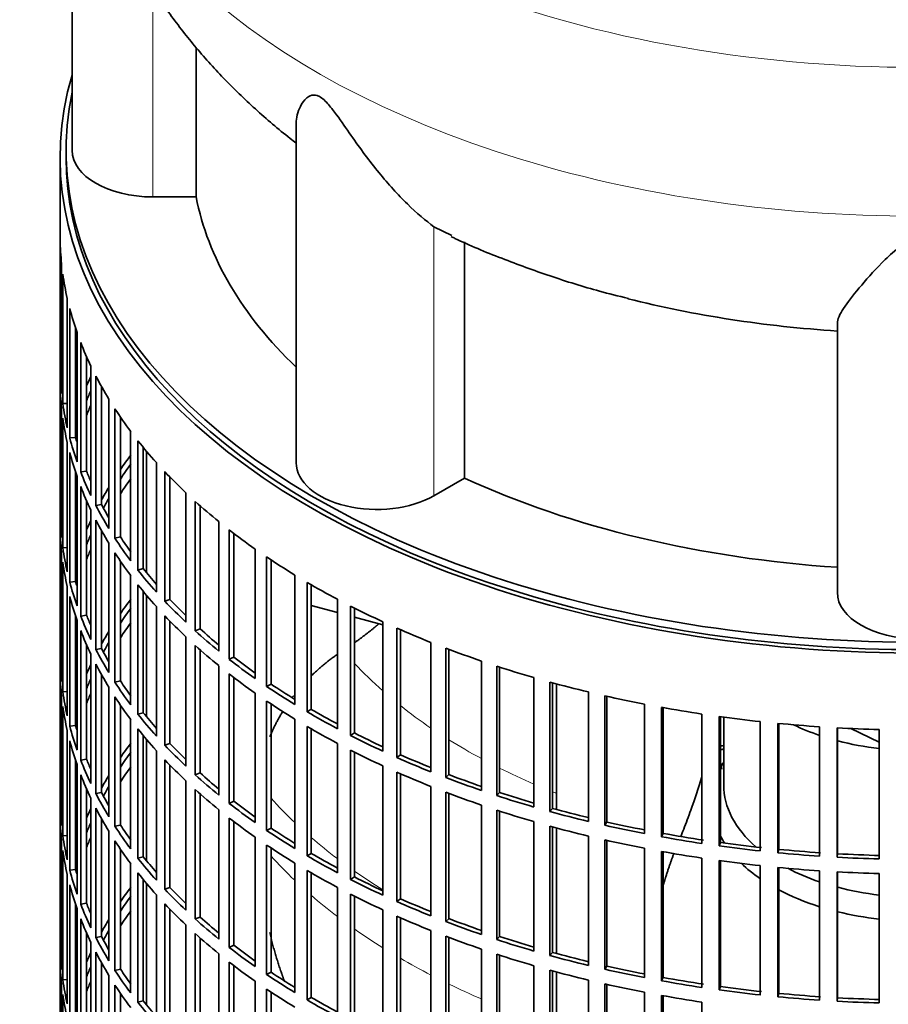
# Model space of a CAD drawing. Header units: millimetres. Extents: x 436 to 1321, y -1379 to 1435.
# Tile 5 of 27: x 1021 to 1167, y -1130 to -965. Entities that reach past the tile are written whole.
import ezdxf

# ---------------------------------------------------------------- set-up
doc = ezdxf.new("R2010")
doc.units = ezdxf.units.MM
for name, color, linetype in [('VSI184-254_GIUNT', 7, 'Continuous'), ('VSI344-454_FILTR', 7, 'Continuous'), ('VSI344-454_SUPPO', 7, 'Continuous'), ('VSI344_DIFFUSORE', 7, 'Continuous')]:
    doc.layers.add(name, color=color, linetype=linetype)

# ---------------------------------------------------------------- blocks, each defined once
blk = doc.blocks.new('SE4')
at = {"layer": 'VSI184-254_GIUNT', "color": 7, "linetype": 'Continuous', "lineweight": 35}
blk.add_line((1139, -1081.92), (1139, -1093.28), dxfattribs=at)
for centre, major_axis, start_param, end_param in [((1171.5, -1068.79), (-32.5, 0), 0.875493, 1.038932), ((1171.5, -1068.79), (-32.5, 0), 1.14425, 1.369498), ((1171.5, -1096.11), (-34.5, 0), -0.342169, -0.29004), ((1171.5, -1093.28), (32.5, 0), 3.141593, 3.725655), ((1171.5, -1096.11), (-34.5, 0), 0.29004, 0.352057), ((1171.5, -1096.11), (-34.5, 0), 0.541779, 0.70006), ((1171.5, -1093.28), (32.5, 0), 3.976979, 4.180525), ((1171.5, -1096.11), (-34.5, 0), 0.828971, 1.072715), ((1171.5, -1093.28), (32.5, 0), 4.285842, 4.51109), ((1171.5, -1096.11), (-34.5, 0), 1.170442, 1.381313)]:
    blk.add_ellipse(centre, major_axis=major_axis, ratio=0.57735, start_param=start_param, end_param=end_param, dxfattribs=at)
at = {"layer": 'VSI344-454_FILTR', "color": 7, "linetype": 'Continuous', "lineweight": 35}
for p, q in [((1028, -988.36), (1028, -1228.41)), ((1028, -1023.72), (1028, -1002.08)), ((1028.25, -1027.78), (1028.25, -1006.14)), ((1028.46, -1029.5), (1028.46, -1007.86)), ((1029.19, -1033.53), (1029.19, -1011.9)), ((1029.61, -1035.24), (1029.61, -1013.6)), ((1030.59, -1035.14), (1030.59, -1016.91)), ((1030.83, -1039.24), (1030.83, -1017.6)), ((1031.45, -1040.92), (1031.45, -1019.29)), ((1032.42, -1040.78), (1032.42, -1021.63)), ((1028.25, -1023.71), (1028, -1023.72)), ((1033.15, -1044.86), (1033.15, -1023.23)), ((1033.97, -1046.52), (1033.97, -1024.88)), ((1028, -1047.8), (1028, -1026.17)), ((1034.92, -1046.34), (1034.92, -1026.65)), ((1036.15, -1050.38), (1036.15, -1028.75)), ((1028.25, -1051.86), (1028.25, -1030.23)), ((1029.19, -1029.45), (1028.46, -1029.5)), ((1037.17, -1052), (1037.17, -1030.36)), ((1028.46, -1053.58), (1028.46, -1031.94)), ((1038.09, -1051.78), (1038.09, -1031.75)), ((1030.59, -1035.14), (1029.61, -1035.24)), ((1039.8, -1055.77), (1039.8, -1034.13)), ((1029.19, -1057.62), (1029.19, -1035.98)), ((1041.02, -1057.34), (1041.02, -1035.7)), ((1041.91, -1057.09), (1041.91, -1036.82)), ((1029.61, -1059.33), (1029.61, -1037.69)), ((1044.1, -1060.99), (1044.1, -1039.35)), ((1030.59, -1059.23), (1030.59, -1041)), ((1030.83, -1063.33), (1030.83, -1041.69)), ((1032.42, -1040.78), (1031.45, -1040.92)), ((1045.5, -1062.51), (1045.5, -1040.87)), ((1046.37, -1062.22), (1046.37, -1041.78)), ((1031.45, -1065.01), (1031.45, -1043.37)), ((1049.02, -1066.03), (1049.02, -1044.39)), ((1032.42, -1064.87), (1032.42, -1045.72)), ((1034.92, -1046.34), (1033.97, -1046.52)), ((1050.6, -1067.49), (1050.6, -1045.85)), ((1051.43, -1067.17), (1051.43, -1046.59)), ((1028.25, -1047.8), (1028, -1047.8)), ((1033.15, -1068.95), (1033.15, -1047.31)), ((1028, -1071.89), (1028, -1050.25)), ((1033.97, -1070.61), (1033.97, -1048.97)), ((1054.53, -1070.86), (1054.53, -1049.22)), ((1034.92, -1070.43), (1034.92, -1050.74)), ((1038.09, -1051.78), (1037.17, -1052)), ((1056.28, -1072.25), (1056.28, -1050.61)), ((1057.07, -1071.89), (1057.07, -1051.22)), ((1029.19, -1053.54), (1028.46, -1053.58)), ((1036.15, -1074.47), (1036.15, -1052.83)), ((1028.25, -1075.95), (1028.25, -1054.31)), ((1037.17, -1076.09), (1037.17, -1054.45)), ((1060.62, -1075.45), (1060.62, -1053.81)), ((1062.53, -1076.77), (1062.53, -1055.13)), ((1028.46, -1077.67), (1028.46, -1056.03)), ((1038.09, -1075.87), (1038.09, -1055.84)), ((1063.28, -1076.38), (1063.28, -1055.63)), ((1039.8, -1079.85), (1039.8, -1058.22)), ((1041.91, -1057.09), (1041.02, -1057.34)), ((1067.24, -1079.79), (1067.24, -1058.15)), ((1029.19, -1081.71), (1029.19, -1060.07)), ((1030.59, -1059.23), (1029.61, -1059.33)), ((1041.02, -1081.43), (1041.02, -1059.79)), ((1069.31, -1081.03), (1069.31, -1059.39)), ((1070.01, -1080.61), (1070.01, -1059.79)), ((1029.61, -1083.41), (1029.61, -1061.78)), ((1041.91, -1081.17), (1041.91, -1060.9)), ((1044.1, -1085.08), (1044.1, -1063.44)), ((1046.37, -1062.22), (1045.5, -1062.51)), ((1074.37, -1083.85), (1074.37, -1062.21)), ((1076.59, -1085), (1076.59, -1063.36)), ((1030.59, -1083.31), (1030.59, -1065.08)), ((1032.42, -1064.87), (1031.45, -1065.01)), ((1045.5, -1086.6), (1045.5, -1064.96)), ((1077.23, -1084.56), (1077.23, -1063.69)), ((1030.83, -1087.41), (1030.83, -1065.78)), ((1046.37, -1086.31), (1046.37, -1065.86)), ((1081.98, -1087.61), (1081.98, -1065.97)), ((1031.45, -1089.1), (1031.45, -1067.46)), ((1049.02, -1090.12), (1049.02, -1068.48)), ((1051.43, -1067.17), (1050.6, -1067.49)), ((1084.33, -1088.67), (1084.33, -1067.03)), ((1084.92, -1088.2), (1084.92, -1067.29)), ((1032.42, -1088.96), (1032.42, -1069.81)), ((1050.6, -1091.58), (1050.6, -1069.94)), ((1090.02, -1091.06), (1090.02, -1069.42)), ((1033.15, -1093.04), (1033.15, -1071.4)), ((1034.92, -1070.43), (1033.97, -1070.61)), ((1051.43, -1091.25), (1051.43, -1070.68)), ((1092.49, -1092.02), (1092.49, -1070.38)), ((1093.02, -1091.53), (1093.02, -1070.58)), ((1028.25, -1071.89), (1028, -1071.89)), ((1033.97, -1094.69), (1033.97, -1073.06)), ((1054.53, -1094.94), (1054.53, -1073.31)), ((1057.07, -1071.89), (1056.28, -1072.25)), ((1098.46, -1094.17), (1098.46, -1072.54)), ((1101.04, -1095.03), (1101.04, -1073.4)), ((1028, -1095.98), (1028, -1074.34)), ((1034.92, -1094.52), (1034.92, -1074.83)), ((1056.28, -1096.34), (1056.28, -1074.7)), ((1101.51, -1094.52), (1101.51, -1073.55)), ((1038.09, -1075.87), (1037.17, -1076.09)), ((1057.07, -1095.98), (1057.07, -1075.31)), ((1063.28, -1076.38), (1062.53, -1076.77)), ((1107.25, -1096.94), (1107.25, -1075.3)), ((1109.93, -1097.7), (1109.93, -1076.06)), ((1110.34, -1097.17), (1110.34, -1076.17)), ((1029.19, -1077.62), (1028.46, -1077.67)), ((1036.15, -1098.56), (1036.15, -1076.92)), ((1060.62, -1099.54), (1060.62, -1077.9)), ((1116.36, -1099.35), (1116.36, -1077.71)), ((1119.12, -1099.99), (1119.12, -1078.36)), ((1028.25, -1100.04), (1028.25, -1078.4)), ((1037.17, -1100.17), (1037.17, -1078.54)), ((1038.09, -1099.96), (1038.09, -1079.92)), ((1062.53, -1100.86), (1062.53, -1079.22)), ((1063.28, -1100.47), (1063.28, -1079.72)), ((1119.47, -1099.45), (1119.47, -1078.43)), ((1125.74, -1101.38), (1125.74, -1079.74)), ((1028.46, -1101.76), (1028.46, -1080.12)), ((1041.91, -1081.17), (1041.02, -1081.43)), ((1070.01, -1080.61), (1069.31, -1081.03)), ((1128.57, -1101.91), (1128.57, -1080.28)), ((1128.85, -1101.36), (1128.85, -1080.33)), ((1135.33, -1103.03), (1135.33, -1081.4)), ((1039.8, -1103.94), (1039.8, -1082.3)), ((1067.24, -1103.87), (1067.24, -1082.24)), ((1138.23, -1103.45), (1138.23, -1081.81)), ((1138.44, -1102.89), (1138.44, -1081.84)), ((1145.11, -1104.29), (1145.11, -1082.66)), ((1148.05, -1104.59), (1148.05, -1082.96)), ((1148.19, -1104.02), (1148.19, -1082.97)), ((1029.19, -1105.79), (1029.19, -1084.16)), ((1030.59, -1083.31), (1029.61, -1083.41)), ((1041.02, -1105.51), (1041.02, -1083.88)), ((1069.31, -1105.11), (1069.31, -1083.48)), ((1070.01, -1104.7), (1070.01, -1083.88)), ((1077.23, -1084.56), (1076.59, -1085)), ((1155.01, -1105.16), (1155.01, -1083.52)), ((1157.98, -1105.34), (1157.98, -1083.7)), ((1158.05, -1104.76), (1158.05, -1083.71)), ((1165, -1105.62), (1165, -1083.98)), ((1029.61, -1107.5), (1029.61, -1085.86)), ((1041.91, -1105.26), (1041.91, -1084.99)), ((1046.37, -1086.31), (1045.5, -1086.6)), ((1074.37, -1107.93), (1074.37, -1086.3)), ((1044.1, -1109.16), (1044.1, -1087.53)), ((1076.59, -1109.09), (1076.59, -1087.45)), ((1077.23, -1108.64), (1077.23, -1087.77)), ((1084.92, -1088.2), (1084.33, -1088.67)), ((1030.59, -1107.4), (1030.59, -1089.17)), ((1030.83, -1111.5), (1030.83, -1089.86)), ((1032.42, -1088.96), (1031.45, -1089.1)), ((1045.5, -1110.68), (1045.5, -1089.05)), ((1046.37, -1110.4), (1046.37, -1089.95)), ((1051.43, -1091.25), (1050.6, -1091.58)), ((1081.98, -1111.7), (1081.98, -1090.06)), ((1084.33, -1112.76), (1084.33, -1091.12)), ((1084.92, -1112.29), (1084.92, -1091.38)), ((1093.02, -1091.53), (1092.49, -1092.02)), ((1031.45, -1113.18), (1031.45, -1091.55)), ((1049.02, -1114.2), (1049.02, -1092.56)), ((1032.42, -1113.04), (1032.42, -1093.89)), ((1034.92, -1094.52), (1033.97, -1094.69)), ((1050.6, -1115.66), (1050.6, -1094.02)), ((1051.43, -1115.34), (1051.43, -1094.76)), ((1090.02, -1115.14), (1090.02, -1093.51)), ((1092.49, -1116.11), (1092.49, -1094.47)), ((1093.02, -1115.62), (1093.02, -1094.67)), ((1101.51, -1094.52), (1101.04, -1095.03)), ((1028.25, -1095.97), (1028, -1095.98)), ((1033.15, -1117.12), (1033.15, -1095.49)), ((1057.07, -1095.98), (1056.28, -1096.34)), ((1033.97, -1118.78), (1033.97, -1097.14)), ((1054.53, -1119.03), (1054.53, -1097.39)), ((1098.46, -1118.26), (1098.46, -1096.62)), ((1101.04, -1119.12), (1101.04, -1097.48)), ((1101.51, -1118.61), (1101.51, -1097.64)), ((1110.34, -1097.17), (1109.93, -1097.7)), ((1028, -1120.06), (1028, -1098.43)), ((1034.92, -1118.6), (1034.92, -1098.91)), ((1056.28, -1120.42), (1056.28, -1098.79)), ((1057.07, -1120.07), (1057.07, -1099.39)), ((1107.25, -1121.03), (1107.25, -1099.39)), ((1119.47, -1099.45), (1119.12, -1099.99)), ((1036.15, -1122.64), (1036.15, -1101.01)), ((1038.09, -1099.96), (1037.17, -1100.17)), ((1063.28, -1100.47), (1062.53, -1100.86)), ((1109.93, -1121.78), (1109.93, -1100.15)), ((1110.34, -1121.25), (1110.34, -1100.26)), ((1128.85, -1101.36), (1128.57, -1101.91)), ((1028.25, -1124.12), (1028.25, -1102.49)), ((1029.19, -1101.71), (1028.46, -1101.76)), ((1037.17, -1124.26), (1037.17, -1102.62)), ((1060.62, -1123.62), (1060.62, -1101.99)), ((1116.36, -1123.43), (1116.36, -1101.8)), ((1119.12, -1124.08), (1119.12, -1102.44)), ((1119.47, -1123.54), (1119.47, -1102.52)), ((1138.44, -1102.89), (1138.23, -1103.45)), ((1028.46, -1125.84), (1028.46, -1104.2)), ((1038.09, -1124.04), (1038.09, -1104.01)), ((1062.53, -1124.94), (1062.53, -1103.3)), ((1063.28, -1124.56), (1063.28, -1103.8)), ((1070.01, -1104.7), (1069.31, -1105.11)), ((1125.74, -1125.47), (1125.74, -1103.83)), ((1128.57, -1126), (1128.57, -1104.36)), ((1128.85, -1125.45), (1128.85, -1104.41)), ((1148.19, -1104.02), (1148.05, -1104.59)), ((1041.91, -1105.26), (1041.02, -1105.51)), ((1067.24, -1127.96), (1067.24, -1106.32)), ((1135.33, -1127.12), (1135.33, -1105.48)), ((1138.23, -1127.54), (1138.23, -1105.9)), ((1138.44, -1126.97), (1138.44, -1105.93)), ((1158.05, -1104.76), (1157.98, -1105.34)), ((1030.59, -1107.4), (1029.61, -1107.5)), ((1039.8, -1128.03), (1039.8, -1106.39)), ((1041.02, -1129.6), (1041.02, -1107.96)), ((1069.31, -1129.2), (1069.31, -1107.56)), ((1070.01, -1128.78), (1070.01, -1107.97)), ((1145.11, -1128.38), (1145.11, -1106.74)), ((1148.05, -1128.68), (1148.05, -1107.04)), ((1148.19, -1128.11), (1148.19, -1107.06)), ((1155.01, -1129.25), (1155.01, -1107.61)), ((1157.98, -1129.43), (1157.98, -1107.79)), ((1158.05, -1128.85), (1158.05, -1107.79)), ((1029.19, -1129.88), (1029.19, -1108.24)), ((1041.91, -1129.35), (1041.91, -1109.07)), ((1077.23, -1108.64), (1076.59, -1109.09)), ((1165, -1129.71), (1165, -1108.07)), ((1029.61, -1131.59), (1029.61, -1109.95)), ((1046.37, -1110.4), (1045.5, -1110.68)), ((1074.37, -1132.02), (1074.37, -1110.38)), ((1044.1, -1133.25), (1044.1, -1111.61)), ((1076.59, -1133.17), (1076.59, -1111.54)), ((1077.23, -1132.73), (1077.23, -1111.86)), ((1084.92, -1112.29), (1084.33, -1112.76)), ((1030.59, -1131.49), (1030.59, -1113.26)), ((1030.83, -1135.59), (1030.83, -1113.95)), ((1032.42, -1113.04), (1031.45, -1113.18)), ((1045.5, -1134.77), (1045.5, -1113.13)), ((1046.37, -1134.48), (1046.37, -1114.04)), ((1081.98, -1135.78), (1081.98, -1114.15)), ((1031.45, -1137.27), (1031.45, -1115.63)), ((1051.43, -1115.34), (1050.6, -1115.66)), ((1084.33, -1136.84), (1084.33, -1115.21)), ((1084.92, -1136.38), (1084.92, -1115.46)), ((1093.02, -1115.62), (1092.49, -1116.11)), ((1049.02, -1138.29), (1049.02, -1116.65)), ((1090.02, -1139.23), (1090.02, -1117.59)), ((1032.42, -1137.13), (1032.42, -1117.98)), ((1034.92, -1118.6), (1033.97, -1118.78)), ((1050.6, -1139.75), (1050.6, -1118.11)), ((1051.43, -1139.43), (1051.43, -1118.85)), ((1092.49, -1140.19), (1092.49, -1118.56)), ((1093.02, -1139.7), (1093.02, -1118.76)), ((1101.51, -1118.61), (1101.04, -1119.12)), ((1028.25, -1120.06), (1028, -1120.06)), ((1033.15, -1141.21), (1033.15, -1119.57)), ((1057.07, -1120.07), (1056.28, -1120.42)), ((1098.46, -1142.35), (1098.46, -1120.71)), ((1028, -1144.15), (1028, -1122.51)), ((1033.97, -1142.87), (1033.97, -1121.23)), ((1054.53, -1143.12), (1054.53, -1121.48)), ((1101.04, -1143.21), (1101.04, -1121.57)), ((1101.51, -1142.7), (1101.51, -1121.72)), ((1110.34, -1121.25), (1109.93, -1121.78)), ((1034.92, -1142.69), (1034.92, -1123)), ((1038.09, -1124.04), (1037.17, -1124.26)), ((1056.28, -1144.51), (1056.28, -1122.87)), ((1057.07, -1144.15), (1057.07, -1123.48)), ((1107.25, -1145.11), (1107.25, -1123.48)), ((1109.93, -1145.87), (1109.93, -1124.23)), ((1110.34, -1145.34), (1110.34, -1124.34)), ((1119.47, -1123.54), (1119.12, -1124.08)), ((1029.19, -1125.8), (1028.46, -1125.84)), ((1036.15, -1146.73), (1036.15, -1125.09)), ((1060.62, -1147.71), (1060.62, -1126.07)), ((1063.28, -1124.56), (1062.53, -1124.94)), ((1116.36, -1147.52), (1116.36, -1125.88)), ((1128.85, -1125.45), (1128.57, -1126)), ((1028.25, -1148.21), (1028.25, -1126.57)), ((1037.17, -1148.35), (1037.17, -1126.71)), ((1062.53, -1149.03), (1062.53, -1127.39)), ((1119.12, -1148.17), (1119.12, -1126.53)), ((1119.47, -1147.62), (1119.47, -1126.61)), ((1138.44, -1126.97), (1138.23, -1127.54)), ((1028.46, -1149.93), (1028.46, -1128.29)), ((1038.09, -1148.13), (1038.09, -1128.1)), ((1041.91, -1129.35), (1041.02, -1129.6)), ((1063.28, -1148.64), (1063.28, -1127.89)), ((1070.01, -1128.78), (1069.31, -1129.2)), ((1125.74, -1149.56), (1125.74, -1127.92)), ((1128.57, -1150.09), (1128.57, -1128.45)), ((1128.85, -1149.53), (1128.85, -1128.5)), ((1148.19, -1128.11), (1148.05, -1128.68)), ((1158.05, -1128.85), (1157.98, -1129.43)), ((1135.33, -1151.21), (1135.33, -1129.57))]:
    blk.add_line(p, q, dxfattribs=at)
for centre, major_axis, start_param, end_param in [((1171.5, -988.36), (143.5, 0), 2.974441, 5.121397), ((1171.5, -988.36), (142.5, 0), 3.141593, 5.132852), ((1171.5, -1001.22), (-143.5, 0), 0.010392, 0.059421), ((1171.5, -1001.22), (-143.5, 0), 0.080205, 0.129234), ((1171.5, -1001.22), (-143.5, 0), 0.150018, 0.199048), ((1171.5, -1001.22), (-143.5, 0), 0.219831, 0.268861), ((1171.5, -1022.86), (-143.5, 0), 0.010392, 0.059421), ((1171.5, -1046.94), (-143.5, 0), -0.268861, -0.248955), ((1171.5, -1001.22), (-143.5, 0), 0.289645, 0.338674), ((1171.5, -1025.31), (-143.5, 0), 0.010392, 0.059421), ((1171.5, -1046.94), (-142.5, 0), -0.242088, -0.219659), ((1171.5, -1022.86), (-143.5, 0), 0.080205, 0.129234), ((1171.5, -1046.94), (-143.5, 0), -0.199048, -0.190533), ((1171.5, -1049.39), (-142.5, 0), -0.242088, -0.219659), ((1171.5, -1001.22), (-143.5, 0), 0.359458, 0.408487), ((1171.5, -1025.31), (-143.5, 0), 0.080205, 0.129234), ((1171.5, -1046.94), (-142.5, 0), -0.160582, -0.149846), ((1171.5, -1022.86), (-143.5, 0), 0.150018, 0.199048), ((1171.5, -1022.86), (-142.5, 0), 0.149846, 0.160582), ((1171.5, -1001.22), (-143.5, 0), 0.429271, 0.4783), ((1171.5, -1025.31), (-143.5, 0), 0.150018, 0.199048), ((1171.5, -1071.03), (-143.5, 0), -0.408487, -0.377404), ((1171.5, -1071.03), (-142.5, 0), -0.391958, -0.359286), ((1171.5, -1022.86), (-143.5, 0), 0.219831, 0.268861), ((1171.5, -1022.86), (-142.5, 0), 0.219659, 0.242088), ((1171.5, -1073.48), (-142.5, 0), -0.391958, -0.359286), ((1171.5, -1001.22), (-143.5, 0), 0.499084, 0.548113), ((1171.5, -1025.31), (-143.5, 0), 0.219831, 0.268861), ((1171.5, -1071.03), (-143.5, 0), -0.338674, -0.312019), ((1171.5, -1071.03), (-142.5, 0), -0.318152, -0.297119), ((1171.5, -1022.86), (-143.5, 0), 0.289645, 0.338674), ((1171.5, -1022.86), (-142.5, 0), 0.289473, 0.318152), ((1171.5, -1001.22), (-143.5, 0), 0.568897, 0.617927), ((1171.5, -1046.94), (-143.5, 0), 0.010392, 0.059421), ((1171.5, -1049.39), (-143.5, 0), 0.010392, 0.059421), ((1171.5, -1071.03), (-143.5, 0), -0.268861, -0.248955), ((1171.5, -1025.31), (-143.5, 0), 0.289645, 0.338674), ((1171.5, -1071.03), (-142.5, 0), -0.242088, -0.219659), ((1171.5, -1022.86), (-143.5, 0), 0.359458, 0.408487), ((1171.5, -1022.86), (-142.5, 0), 0.359286, 0.391958), ((1171.5, -1001.22), (-143.5, 0), 0.63871, 0.68774), ((1171.5, -1046.94), (-143.5, 0), 0.080205, 0.129234), ((1171.5, -1071.03), (-143.5, 0), -0.199048, -0.190533), ((1171.5, -1073.48), (-142.5, 0), -0.242088, -0.219659), ((1171.5, -1025.31), (-143.5, 0), 0.359458, 0.408487), ((1171.5, -1001.22), (-143.5, 0), 0.708524, 0.757553), ((1171.5, -1049.39), (-143.5, 0), 0.080205, 0.129234), ((1171.5, -1071.03), (-142.5, 0), -0.160582, -0.149846), ((1171.5, -1022.86), (-143.5, 0), 0.429271, 0.4783), ((1171.5, -1022.86), (-142.5, 0), 0.429099, 0.464583), ((1171.5, -1046.94), (-143.5, 0), 0.150018, 0.199048), ((1171.5, -1046.94), (-142.5, 0), 0.149846, 0.160582), ((1171.5, -1025.31), (-143.5, 0), 0.429271, 0.4783), ((1171.5, -1001.22), (-143.5, 0), 0.778337, 0.827366), ((1171.5, -1049.39), (-143.5, 0), 0.150018, 0.199048), ((1171.5, -1095.12), (-143.5, 0), -0.408487, -0.377404), ((1171.5, -1022.86), (-143.5, 0), 0.499084, 0.548113), ((1171.5, -1022.86), (-142.5, 0), 0.498912, 0.536508), ((1171.5, -1001.22), (-143.5, 0), 0.84815, 0.897179), ((1171.5, -1046.94), (-143.5, 0), 0.219831, 0.268861), ((1171.5, -1046.94), (-142.5, 0), 0.219659, 0.242088), ((1171.5, -1095.12), (-142.5, 0), -0.391958, -0.359286), ((1171.5, -1025.31), (-143.5, 0), 0.499084, 0.548113), ((1171.5, -1097.57), (-142.5, 0), -0.391958, -0.359286), ((1171.5, -1049.39), (-143.5, 0), 0.219831, 0.268861), ((1171.5, -1095.12), (-143.5, 0), -0.338674, -0.312019), ((1171.5, -1022.86), (-143.5, 0), 0.568897, 0.617927), ((1171.5, -1022.86), (-142.5, 0), 0.568725, 0.607984), ((1171.5, -1001.22), (-143.5, 0), 0.917963, 0.966992), ((1171.5, -1095.12), (-142.5, 0), -0.318152, -0.297119), ((1171.5, -1025.31), (-143.5, 0), 0.568897, 0.617927), ((1171.5, -1046.94), (-143.5, 0), 0.289645, 0.338674), ((1171.5, -1046.94), (-142.5, 0), 0.289473, 0.318152), ((1171.5, -1001.22), (-143.5, 0), 0.987776, 1.036806), ((1171.5, -1071.03), (-143.5, 0), 0.010392, 0.059421), ((1171.5, -1095.12), (-143.5, 0), -0.268861, -0.248955), ((1171.5, -1049.39), (-143.5, 0), 0.289645, 0.338674), ((1171.5, -1022.86), (-143.5, 0), 0.63871, 0.68774), ((1171.5, -1022.86), (-142.5, 0), 0.638538, 0.679153), ((1171.5, -1001.22), (-143.5, 0), 1.057589, 1.106619), ((1171.5, -1073.48), (-143.5, 0), 0.010392, 0.059421), ((1171.5, -1025.31), (-143.5, 0), 0.63871, 0.68774), ((1171.5, -1095.12), (-142.5, 0), -0.242088, -0.219659), ((1171.5, -1046.94), (-143.5, 0), 0.359458, 0.408487), ((1171.5, -1046.94), (-142.5, 0), 0.359286, 0.391958), ((1171.5, -1022.86), (-142.5, 0), 0.708352, 0.750104), ((1171.5, -1001.22), (-143.5, 0), 1.127403, 1.176432), ((1171.5, -1071.03), (-143.5, 0), 0.080205, 0.129234), ((1171.5, -1097.57), (-142.5, 0), -0.242088, -0.219659), ((1171.5, -1022.86), (-143.5, 0), 0.708524, 0.757553), ((1171.5, -1001.22), (-143.5, 0), 1.197216, 1.246245), ((1171.5, -1095.12), (-143.5, 0), -0.199048, -0.190533), ((1171.5, -1049.39), (-143.5, 0), 0.359458, 0.408487), ((1171.5, -1025.31), (-143.5, 0), 0.708524, 0.757553), ((1171.5, -1073.48), (-143.5, 0), 0.080205, 0.129234), ((1171.5, -1046.94), (-143.5, 0), 0.429271, 0.4783), ((1171.5, -1046.94), (-142.5, 0), 0.429099, 0.464583), ((1171.5, -1022.86), (-143.5, 0), 0.778337, 0.827366), ((1171.5, -1022.86), (-142.5, 0), 0.778165, 0.820895), ((1171.5, -1001.22), (-143.5, 0), 1.267029, 1.316058), ((1171.5, -1095.12), (-142.5, 0), -0.160582, -0.149846), ((1171.5, -1001.22), (-143.5, 0), 1.336842, 1.385871), ((1171.5, -1001.22), (-143.5, 0), 1.406655, 1.455685), ((1171.5, -1071.03), (-143.5, 0), 0.150018, 0.199048), ((1171.5, -1071.03), (-142.5, 0), 0.149846, 0.160582), ((1171.5, -1049.39), (-143.5, 0), 0.429271, 0.4783), ((1171.5, -1025.31), (-143.5, 0), 0.778337, 0.827366), ((1171.5, -1022.86), (-142.5, 0), 0.847978, 0.891566), ((1171.5, -1001.22), (-143.5, 0), 1.476469, 1.525498), ((1171.5, -1073.48), (-143.5, 0), 0.150018, 0.199048), ((1171.5, -1119.2), (-143.5, 0), -0.408487, -0.377404), ((1171.5, -1046.94), (-143.5, 0), 0.499084, 0.548113), ((1171.5, -1046.94), (-142.5, 0), 0.498912, 0.536508), ((1171.5, -1022.86), (-143.5, 0), 0.84815, 0.897179), ((1171.5, -1119.2), (-142.5, 0), -0.391958, -0.359286), ((1171.5, -1025.31), (-143.5, 0), 0.84815, 0.897179), ((1171.5, -1022.86), (-142.5, 0), 0.917791, 0.962144), ((1171.5, -1167.38), (-143.5, 0), -1.342333, -1.336842), ((1171.5, -1167.38), (-142.5, 0), -1.340701, -1.33667), ((1171.5, -1071.03), (-143.5, 0), 0.219831, 0.268861), ((1171.5, -1071.03), (-142.5, 0), 0.219659, 0.242088), ((1171.5, -1049.39), (-143.5, 0), 0.499084, 0.548113), ((1171.5, -1022.86), (-143.5, 0), 0.917963, 0.966992), ((1171.5, -1169.83), (-142.5, 0), -1.339301, -1.33667), ((1171.5, -1121.65), (-142.5, 0), -0.391958, -0.359286), ((1171.5, -1046.94), (-142.5, 0), 0.568725, 0.607984), ((1171.5, -1025.31), (-143.5, 0), 0.917963, 0.966992), ((1171.5, -1022.86), (-142.5, 0), 0.987604, 1.032651), ((1171.5, -1073.48), (-143.5, 0), 0.219831, 0.268861), ((1171.5, -1119.2), (-143.5, 0), -0.338674, -0.312019), ((1171.5, -1046.94), (-143.5, 0), 0.568897, 0.617927), ((1171.5, -1022.86), (-143.5, 0), 0.987776, 1.036806), ((1171.5, -1071.03), (-143.5, 0), 0.289645, 0.338674), ((1171.5, -1071.03), (-142.5, 0), 0.289473, 0.318152), ((1171.5, -1119.2), (-142.5, 0), -0.318152, -0.297119), ((1171.5, -1049.39), (-143.5, 0), 0.568897, 0.617927), ((1171.5, -1025.31), (-143.5, 0), 0.987776, 1.036806), ((1171.5, -1022.86), (-142.5, 0), 1.057417, 1.103102), ((1171.5, -1095.12), (-143.5, 0), 0.010392, 0.059421), ((1171.5, -1046.94), (-143.5, 0), 0.63871, 0.68774), ((1171.5, -1046.94), (-142.5, 0), 0.638538, 0.679153), ((1171.5, -1022.86), (-143.5, 0), 1.057589, 1.106619), ((1171.5, -1119.2), (-143.5, 0), -0.268861, -0.248955), ((1171.5, -1073.48), (-143.5, 0), 0.289645, 0.338674), ((1171.5, -1025.31), (-143.5, 0), 1.057589, 1.106619), ((1171.5, -1022.86), (-143.5, 0), 1.127403, 1.176432), ((1171.5, -1022.86), (-142.5, 0), 1.127231, 1.17351), ((1171.5, -1097.57), (-143.5, 0), 0.010392, 0.059421), ((1171.5, -1119.2), (-142.5, 0), -0.242088, -0.219659), ((1171.5, -1049.39), (-143.5, 0), 0.63871, 0.68774), ((1171.5, -1022.86), (-142.5, 0), 1.197044, 1.243883), ((1171.5, -1071.03), (-143.5, 0), 0.359458, 0.408487), ((1171.5, -1071.03), (-142.5, 0), 0.359286, 0.391958), ((1171.5, -1046.94), (-143.5, 0), 0.708524, 0.757553), ((1171.5, -1046.94), (-142.5, 0), 0.708352, 0.750104), ((1171.5, -1025.31), (-143.5, 0), 1.127403, 1.176432), ((1171.5, -1022.86), (-143.5, 0), 1.197216, 1.246245), ((1171.5, -1022.86), (-142.5, 0), 1.266857, 1.31623), ((1171.5, -1095.12), (-143.5, 0), 0.080205, 0.129234), ((1171.5, -1119.2), (-143.5, 0), -0.199048, -0.190533), ((1171.5, -1121.65), (-142.5, 0), -0.242088, -0.219659), ((1171.5, -1073.48), (-143.5, 0), 0.359458, 0.408487), ((1171.5, -1025.31), (-143.5, 0), 1.197216, 1.246245), ((1171.5, -1022.86), (-143.5, 0), 1.267029, 1.316058), ((1171.5, -1022.86), (-142.5, 0), 1.33667, 1.386044), ((1171.5, -1097.57), (-143.5, 0), 0.080205, 0.129234), ((1171.5, -1049.39), (-143.5, 0), 0.708524, 0.757553), ((1171.5, -1046.94), (-142.5, 0), 0.778165, 0.820895), ((1171.5, -1025.31), (-143.5, 0), 1.267029, 1.316058), ((1171.5, -1022.86), (-143.5, 0), 1.336842, 1.385871), ((1171.5, -1022.86), (-143.5, 0), 1.406655, 1.455685), ((1171.5, -1022.86), (-142.5, 0), 1.406483, 1.455857), ((1171.5, -1119.2), (-142.5, 0), -0.160582, -0.149846), ((1171.5, -1071.03), (-143.5, 0), 0.429271, 0.4783), ((1171.5, -1071.03), (-142.5, 0), 0.429099, 0.464583), ((1171.5, -1046.94), (-143.5, 0), 0.778337, 0.827366), ((1171.5, -1025.31), (-143.5, 0), 1.336842, 1.385871), ((1171.5, -1022.86), (-143.5, 0), 1.476469, 1.525498), ((1171.5, -1022.86), (-142.5, 0), 1.476296, 1.52567), ((1171.5, -1095.12), (-143.5, 0), 0.150018, 0.199048), ((1171.5, -1095.12), (-142.5, 0), 0.149846, 0.160582), ((1171.5, -1073.48), (-143.5, 0), 0.429271, 0.4783), ((1171.5, -1049.39), (-143.5, 0), 0.778337, 0.827366), ((1171.5, -1025.31), (-143.5, 0), 1.406655, 1.455685), ((1171.5, -1025.31), (-143.5, 0), 1.476469, 1.525498), ((1171.5, -1046.94), (-143.5, 0), 0.84815, 0.897179), ((1171.5, -1046.94), (-142.5, 0), 0.847978, 0.891566), ((1171.5, -1097.57), (-143.5, 0), 0.150018, 0.199048), ((1171.5, -1143.29), (-143.5, 0), -0.408487, -0.377404), ((1171.5, -1071.03), (-143.5, 0), 0.499084, 0.548113), ((1171.5, -1071.03), (-142.5, 0), 0.498912, 0.536508), ((1171.5, -1143.29), (-142.5, 0), -0.391958, -0.359286), ((1171.5, -1049.39), (-143.5, 0), 0.84815, 0.897179), ((1171.5, -1046.94), (-143.5, 0), 0.917963, 0.966992), ((1171.5, -1046.94), (-142.5, 0), 0.917791, 0.962144), ((1171.5, -1095.12), (-143.5, 0), 0.219831, 0.268861), ((1171.5, -1095.12), (-142.5, 0), 0.219659, 0.242088), ((1171.5, -1145.74), (-142.5, 0), -0.391958, -0.359286), ((1171.5, -1073.48), (-143.5, 0), 0.499084, 0.548113), ((1171.5, -1097.57), (-143.5, 0), 0.219831, 0.268861), ((1171.5, -1143.29), (-143.5, 0), -0.338674, -0.312019), ((1171.5, -1071.03), (-143.5, 0), 0.568897, 0.617927), ((1171.5, -1071.03), (-142.5, 0), 0.568725, 0.607984), ((1171.5, -1049.39), (-143.5, 0), 0.917963, 0.966992), ((1171.5, -1046.94), (-143.5, 0), 0.987776, 1.036806), ((1171.5, -1046.94), (-142.5, 0), 0.987604, 1.032651), ((1171.5, -1143.29), (-142.5, 0), -0.318152, -0.297119), ((1171.5, -1095.12), (-143.5, 0), 0.289645, 0.338674), ((1171.5, -1095.12), (-142.5, 0), 0.289473, 0.318152), ((1171.5, -1073.48), (-143.5, 0), 0.568897, 0.617927), ((1171.5, -1049.39), (-143.5, 0), 0.987776, 1.036806), ((1171.5, -1046.94), (-143.5, 0), 1.057589, 1.106619), ((1171.5, -1046.94), (-142.5, 0), 1.057417, 1.103102), ((1171.5, -1119.2), (-143.5, 0), 0.010392, 0.059421), ((1171.5, -1071.03), (-143.5, 0), 0.63871, 0.68774), ((1171.5, -1071.03), (-142.5, 0), 0.638538, 0.679153), ((1171.5, -1121.65), (-143.5, 0), 0.010392, 0.059421), ((1171.5, -1143.29), (-143.5, 0), -0.268861, -0.248955), ((1171.5, -1097.57), (-143.5, 0), 0.289645, 0.338674), ((1171.5, -1049.39), (-143.5, 0), 1.057589, 1.106619), ((1171.5, -1046.94), (-143.5, 0), 1.127403, 1.176432), ((1171.5, -1046.94), (-142.5, 0), 1.127231, 1.17351), ((1171.5, -1143.29), (-142.5, 0), -0.242088, -0.219659), ((1171.5, -1095.12), (-143.5, 0), 0.359458, 0.408487), ((1171.5, -1095.12), (-142.5, 0), 0.359286, 0.391958), ((1171.5, -1073.48), (-143.5, 0), 0.63871, 0.68774), ((1171.5, -1049.39), (-143.5, 0), 1.127403, 1.176432), ((1171.5, -1046.94), (-143.5, 0), 1.197216, 1.246245), ((1171.5, -1046.94), (-142.5, 0), 1.197044, 1.243883), ((1171.5, -1119.2), (-143.5, 0), 0.080205, 0.129234), ((1171.5, -1145.74), (-142.5, 0), -0.242088, -0.219659), ((1171.5, -1071.03), (-143.5, 0), 0.708524, 0.757553), ((1171.5, -1071.03), (-142.5, 0), 0.708352, 0.750104), ((1171.5, -1046.94), (-143.5, 0), 1.267029, 1.316058), ((1171.5, -1046.94), (-142.5, 0), 1.266857, 1.31623), ((1171.5, -1143.29), (-143.5, 0), -0.199048, -0.190533), ((1171.5, -1097.57), (-143.5, 0), 0.359458, 0.408487), ((1171.5, -1073.48), (-143.5, 0), 0.708524, 0.757553), ((1171.5, -1049.39), (-143.5, 0), 1.197216, 1.246245), ((1171.5, -1046.94), (-143.5, 0), 1.336842, 1.385871), ((1171.5, -1046.94), (-142.5, 0), 1.33667, 1.386044), ((1171.5, -1121.65), (-143.5, 0), 0.080205, 0.129234), ((1171.5, -1095.12), (-142.5, 0), 0.429099, 0.464583), ((1171.5, -1071.03), (-143.5, 0), 0.778337, 0.827366), ((1171.5, -1071.03), (-142.5, 0), 0.778165, 0.820895), ((1171.5, -1049.39), (-143.5, 0), 1.267029, 1.316058), ((1171.5, -1046.94), (-143.5, 0), 1.406655, 1.455685), ((1171.5, -1046.94), (-142.5, 0), 1.406483, 1.455857), ((1171.5, -1046.94), (-142.5, 0), 1.476296, 1.52567), ((1171.5, -1095.12), (-143.5, 0), 0.429271, 0.4783), ((1171.5, -1046.94), (-143.5, 0), 1.476469, 1.525498)]:
    blk.add_ellipse(centre, major_axis=major_axis, ratio=0.57735, start_param=start_param, end_param=end_param, dxfattribs=at)
at = {"layer": 'VSI344-454_SUPPO', "color": 7, "linetype": 'Continuous', "lineweight": 35}
for p, q in [((1029, -987.14), (1029, -988.36)), ((1042.47, -1057.78), (1042.47, -1037.48)), ((1042.47, -1081.86), (1042.47, -1061.56)), ((1070.01, -1063.27), (1074.37, -1064.44)), ((1077.23, -1065.21), (1081.98, -1066.49)), ((1111.01, -1097.35), (1111.01, -1076.35)), ((1160.24, -1083.81), (1165, -1086.12)), ((1042.47, -1105.95), (1042.47, -1085.65)), ((1138.65, -1090.62), (1138.44, -1089.58)), ((1111.01, -1121.44), (1111.01, -1100.44)), ((1042.47, -1130.04), (1042.47, -1109.74)), ((1111.01, -1145.53), (1111.01, -1124.53))]:
    blk.add_line(p, q, dxfattribs=at)
blk.add_ellipse((1171.5, -987.14), major_axis=(142.5, 0), ratio=0.57735, start_param=3.023053, end_param=5.154029, dxfattribs=at)
at = {"layer": 'VSI344-454_SUPPO', "color": 4, "linetype": 'Continuous', "lineweight": 9}
for centre, major_axis, start_param, end_param in [((1171.5, -1043.71), (-106.99, 0), 0.492641, 0.579522), ((1171.5, -1043.71), (-106.99, 0), 0.627902, 0.705081), ((1171.5, -1043.71), (-106.99, 0), 0.747348, 0.819367), ((1171.5, -1043.71), (-106.99, 0), 0.857735, 0.926692), ((1171.5, -1043.71), (-106.99, 0), 0.962313, 0.96998), ((1171.5, -1062.95), (-122, 0), 0.479891, 0.546105), ((1171.5, -1062.95), (-122, 0), 0.588316, 0.649986), ((1171.5, -1072.62), (-122, 0), 0.479891, 0.546105), ((1171.5, -1062.95), (-122, 0), 0.687784, 0.746968), ((1171.5, -1072.62), (-122, 0), 0.588316, 0.649986), ((1171.5, -1072.62), (-122, 0), 0.687784, 0.746968), ((1171.5, -1072.62), (-122, 0), 0.781768, 0.839497), ((1171.5, -1072.62), (-122, 0), 0.872093, 0.928959)]:
    blk.add_ellipse(centre, major_axis=major_axis, ratio=0.57735, start_param=start_param, end_param=end_param, dxfattribs=at)
at = {"layer": 'VSI344-454_SUPPO', "color": 7, "linetype": 'Continuous', "lineweight": 35}
for points, degree, knots in [([(1077.28, -1069.44), (1078.92, -1068.28), (1080.48, -1067.01), (1080.89, -1066.67), (1081.29, -1066.33)], 2, [0.04620798, 0.04620798, 0.04620798, 0.125, 0.125, 0.14573255, 0.14573255, 0.14573255]), ([(1063.08, -1085.21), (1063.93, -1083.08), (1065.2, -1081.03), (1065.22, -1080.99), (1065.24, -1080.96)], 2, [0.3285415, 0.3285415, 0.3285415, 0.5, 0.5, 0.5029097, 0.5029097, 0.5029097]), ([(1135.36, -1091.92), (1134.77, -1093.8), (1134.15, -1095.65), (1133.11, -1098.55), (1132.71, -1099.62), (1132.14, -1101.08), (1131.98, -1101.49), (1131.82, -1101.89)], 3, [0.7699646, 0.7699646, 0.7699646, 0.7699646, 0.875, 0.875, 0.9375, 0.9375, 0.9619995, 0.9619995, 0.9619995, 0.9619995]), ([(1128.8, -1110.33), (1129.02, -1109.56), (1129.26, -1108.78), (1129.92, -1106.62), (1130.69, -1104.66)], 2, [0.6790351, 0.6790351, 0.6790351, 0.75, 0.75, 0.9525285, 0.9525285, 0.9525285]), ([(1065.56, -1126.15), (1065.28, -1125.41), (1065.01, -1124.66), (1063.86, -1121.38), (1063.07, -1117.94)], 2, [0.4629415, 0.4629415, 0.4629415, 0.5, 0.5, 0.6620373, 0.6620373, 0.6620373])]:
    blk.add_open_spline(points, degree=degree, knots=knots, dxfattribs=at)
for points in [[(1069.97, -1075.07), (1071.99, -1073.08), (1074.31, -1071.45)], [(1066.8, -1078.67), (1066.93, -1078.51), (1067.05, -1078.34)]]:
    blk.add_open_spline(points, degree=2, dxfattribs=at)
at = {"layer": 'VSI344_DIFFUSORE', "color": 7, "linetype": 'Continuous', "lineweight": 35}
for p, q in [((1030, -923.79), (1030, -987.14)), ((1050.75, -994.93), (1050.75, -969.94)), ((1067.49, -982.64), (1067.49, -1039.39)), ((1050.75, -994.93), (1043.5, -994.93)), ((1093.5, -1001.38), (1090.53, -999.91)), ((1095.66, -1041.94), (1095.66, -1002.44)), ((1158, -1061.04), (1158, -1016.04)), ((1095.66, -1041.94), (1090.53, -1044.9))]:
    blk.add_line(p, q, dxfattribs=at)
at = {"layer": 'VSI344_DIFFUSORE', "color": 4, "linetype": 'Continuous', "lineweight": 9}
for p, q in [((1043.5, -994.93), (1043.5, -960.08)), ((1090.53, -1044.9), (1090.53, -999.91))]:
    blk.add_line(p, q, dxfattribs=at)
for centre, major_axis, start_param, end_param in [((1171.5, -894.42), (136.58, 0), 2.76304, 5.285895), ((1171.5, -916.1), (-142.13, 0), 0.048872, 2.119254)]:
    blk.add_ellipse(centre, major_axis=major_axis, ratio=0.57735, start_param=start_param, end_param=end_param, dxfattribs=at)
at = {"layer": 'VSI344_DIFFUSORE', "color": 7, "linetype": 'Continuous', "lineweight": 35}
for centre, major_axis, start_param, end_param in [((1043.5, -987.14), (13.5, 0), 3.141604, 4.712389), ((1171.5, -987.14), (-121.5, 0), 0.111341, 0.543224), ((1171.5, -947.64), (-121.5, 0), 1.160032, 1.459455), ((1080.99, -1039.39), (13.5, 0), 3.141581, 5.497787), ((1171.5, -987.14), (-121.5, 0), 0.896739, 1.459455), ((1171.5, -1061.04), (13.5, 0), 3.141593, 6.283185)]:
    blk.add_ellipse(centre, major_axis=major_axis, ratio=0.57735, start_param=start_param, end_param=end_param, dxfattribs=at)
for points, knots in [([(1029.55, -920.19), (1029.8, -922.55), (1030.24, -926.62), (1031.63, -933.28), (1033.5, -939.74), (1035.91, -946.1), (1038.81, -952.29), (1042.2, -958.3), (1046.09, -964.12), (1050.45, -969.74), (1055.31, -975.15), (1060.61, -980.29), (1064.86, -983.91), (1067.13, -985.66), (1067.47, -985.92)], [0, 0, 0, 0, 0.077953, 0.1592074, 0.2406, 0.3223773, 0.4047915, 0.4880988, 0.5725524, 0.6583921, 0.7458257, 0.8350046, 0.9259937, 0.9417626, 0.9417626, 0.9417626, 0.9417626]), ([(1090.53, -999.91), (1089.16, -998.93), (1087.65, -997.65), (1084.51, -994.58), (1082.91, -992.81), (1079.77, -988.96), (1078.22, -986.87), (1075.86, -983.5), (1075.07, -982.34), (1073.81, -980.62), (1073.38, -980.04), (1072.42, -978.94), (1071.88, -978.42), (1070.87, -977.87), (1070.43, -977.85), (1069.75, -978.02), (1069.48, -978.19), (1068.77, -978.79), (1068.44, -979.29), (1067.71, -980.72), (1067.49, -981.7), (1067.49, -982.65)], [0, 0, 0, 0, 0.125, 0.125, 0.25, 0.25, 0.375, 0.375, 0.4375, 0.4375, 0.46875, 0.46875, 0.5, 0.5, 0.53125, 0.53125, 0.5625, 0.5625, 0.625, 0.625, 0.7387976, 0.7387976, 0.7387976, 0.7387976]), ([(1093.41, -1001.56), (1093.64, -1001.67), (1096.21, -1002.95), (1101.9, -1005.27), (1109.84, -1008.18), (1117.12, -1010.45), (1121.27, -1011.48), (1123.04, -1011.91)], [0, 0, 0, 0, 0.023147, 0.297091, 0.571439, 0.845423, 1, 1, 1, 1]), ([(1185, -1016.04), (1185, -1015.4), (1184.59, -1014.57), (1183.28, -1012.56), (1182.37, -1011.39), (1180.2, -1008.82), (1178.95, -1007.39), (1176.72, -1005.12), (1175.92, -1004.35), (1174.52, -1003.26), (1174.01, -1002.9), (1172.83, -1002.32), (1172.13, -1002.09), (1170.68, -1002.13), (1170, -1002.38), (1168.85, -1002.98), (1168.36, -1003.34), (1166.97, -1004.44), (1166.19, -1005.2), (1164, -1007.44), (1162.74, -1008.87), (1160.59, -1011.44), (1159.7, -1012.58), (1158.4, -1014.56), (1158, -1015.4), (1158, -1016.04)], [0, 0, 0, 0, 0.125, 0.125, 0.25, 0.25, 0.375, 0.375, 0.4375, 0.4375, 0.46875, 0.46875, 0.5, 0.5, 0.53125, 0.53125, 0.5625, 0.5625, 0.625, 0.625, 0.75, 0.75, 0.875, 0.875, 1, 1, 1, 1])]:
    blk.add_open_spline(points, degree=3, knots=knots, dxfattribs=at)

msp = doc.modelspace()

# ---------------------------------------------------------------- block references
msp.add_blockref('SE4', (0, 0))

doc.saveas('drawing.dxf')
